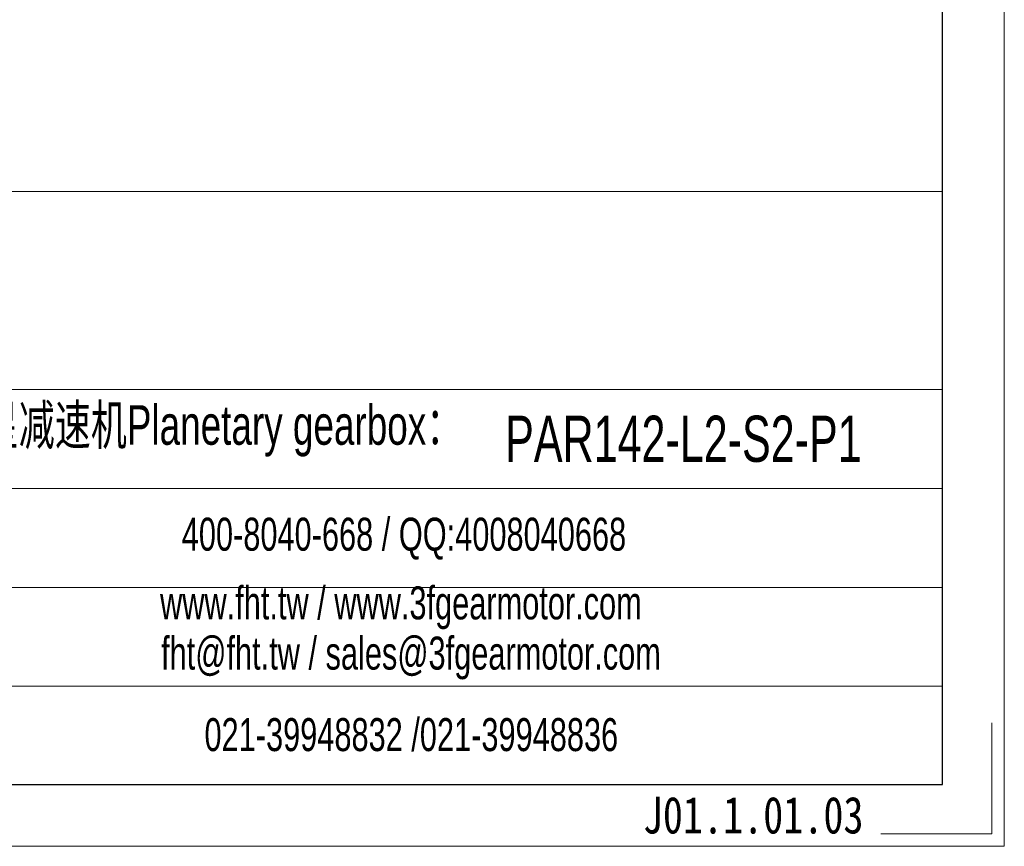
# Model space of a CAD drawing. Header units: millimetres. Extents: x 3238 to 4294, y 1113 to 1860.
# Tile 9 of 17: x 4094 to 4294, y 1113 to 1281. Entities that reach past the tile are written whole.
import ezdxf

# ---------------------------------------------------------------- set-up
doc = ezdxf.new("R2010")
doc.units = ezdxf.units.MM
doc.layers.add('6文字层', color=3, linetype='Continuous')
doc.layers.add('SLD-0', color=7, linetype='Continuous', lineweight=18)
doc.layers.add('图框_外框线', color=7, linetype='Continuous', lineweight=18)
doc.styles.add('标准', font='arial.ttf', dxfattribs={"width": 0.667})
doc.styles.add('样式 1', font='txt', dxfattribs={"width": 0.8})

msp = doc.modelspace()

# ---------------------------------------------------------------- linework, layer by layer
at = {"layer": '图框_外框线'}
for p, q in [((3331.1297, 1246.0976), (4281.3754, 1246.0976)), ((3331.1297, 1205.8204), (4281.3754, 1205.8204)), ((3422.1936, 1185.6818), (4281.3754, 1185.6818)), ((3422.1936, 1165.5431), (4281.3754, 1165.5431)), ((3422.1936, 1145.4045), (4281.3754, 1145.4045))]:
    msp.add_line(p, q, dxfattribs=at)
at = {"layer": '图框_外框线', "color": 3}
msp.add_lwpolyline([(3237.8385, 1112.8262), (4293.9482, 1112.8262), (4293.9482, 1859.6466), (3237.8385, 1859.6466)], close=True, dxfattribs=at)
at = {"layer": '图框_外框线', "color": 3, "lineweight": 25}
msp.add_lwpolyline([(3300.7021, 1125.3989), (4281.3754, 1125.3989), (4281.3754, 1847.0739), (3300.7021, 1847.0739)], close=True, dxfattribs=at)
at = {"layer": '图框_外框线', "color": 3}
msp.add_lwpolyline([(4291.4336, 1137.9717), (4291.4336, 1115.3408), (4268.8027, 1115.3408)], dxfattribs=at)

# ---------------------------------------------------------------- texts
at = {"layer": '6文字层', "insert": (4220.4054, 1122.937), "char_height": 7.5, "width": 43.304423, "attachment_point": 1, "style": '样式 1'}
msp.add_mtext('J01.1.01.03', dxfattribs=at)
at = {"layer": 'SLD-0', "color": 1, "attachment_point": 2, "style": '标准'}
for s, insert, char_height, width in [('  {\\fSimSun|b0|i0|c134|p2;行星减速机}Planetary gearbox{\\fSimSun|b0|i0|c134|p2;：}', (4129.1365, 1202.6259), 8.05545, 126.693218), ('\\pxt5;{\\C256;PAR142-L2-S2-P1}', (4228.6581, 1200.4872), 9.398025, 89.485813), ('400-8040-668 / QQ:4008040668', (4171.8073, 1179.7169), 6.712875, 195.448103), ('www.fht.tw / www.3fgearmotor.com ', (4171.1883, 1165.7349), 6.712875, 195.668123), ('\\pxt12;fht@fht.tw / sales@3fgearmotor.com ', (4173.2341, 1155.513), 6.712875, 195.668123), ('021-39948832 /021-39948836 ', (4173.3043, 1138.9245), 6.712875, 149.407414)]:
    msp.add_mtext(s, dxfattribs=dict(at, insert=insert, char_height=char_height, width=width))

doc.saveas('drawing.dxf')
